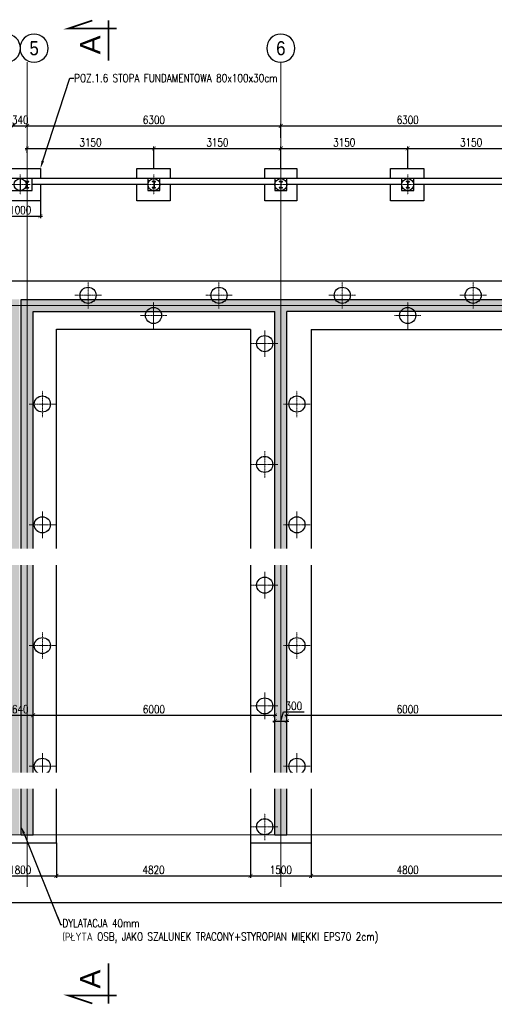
# Model space of a CAD drawing. Header units: millimetres. Extents: x -374129 to 1163271, y -112652 to 695637.
# Tile 155 of 256: x 19057 to 30840, y -4211 to 20247. Entities that reach past the tile are written whole.
import ezdxf
from ezdxf import colors
from ezdxf.entities.mleader import LeaderData, LeaderLine
from ezdxf.enums import TextEntityAlignment as Align
from ezdxf.math import Vec2, Vec3

# ---------------------------------------------------------------- set-up
doc = ezdxf.new("R2010")
doc.units = ezdxf.units.MM
doc.header["$PDMODE"] = 4
doc.linetypes.add('ACAD_ISO04W100', pattern=[30, 24, -3, 0, -3])
doc.linetypes.add('DO', pattern=[0.8, 0.6, -0.1, 0, -0.1])
for name, color, linetype, lineweight in [('--GT_Kolumna 1', 170, 'Continuous', 25), ('--GT_Kolumna 2', 94, 'Continuous', 25), ('013', 8, 'Continuous', 13), ('KRT_koty', 4, 'Continuous', 20), ('KRT_osie', 55, 'ACAD_ISO04W100', 18)]:
    doc.layers.add(name, color=color, linetype=linetype, lineweight=lineweight)
for name, color, linetype in [('KRT_fund', 3, 'Continuous'), ('KRT_kreskowanie', 252, 'Continuous'), ('KRT_opisy', 146, 'Continuous'), ('KRT_osie_budopis', 1, 'Continuous'), ('KRT_sciany', 2, 'Continuous'), ('KRT_stal', 4, 'Continuous'), ('KRT_wymiary', 4, 'Continuous'), ('KRT_wymiary_100', 4, 'Continuous')]:
    doc.layers.add(name, color=color, linetype=linetype)
doc.styles.add('biuro 1', font='arial.ttf')
doc.styles.add('opis_W', font='arial.ttf')
doc.styles.add('WYMIAR', font='romans.shx', dxfattribs={"width": 0.8})
doc.dimstyles.new('KRT_1-100', dxfattribs={"dimscale": 100, "dimtxt": 2, "dimasz": 1, "dimexe": 0.5, "dimexo": 0, "dimgap": 0.5, "dimtad": 1, "dimdec": 1, "dimrnd": 0.1, "dimzin": 9, "dimdsep": 46, "dimtxsty": 'WYMIAR', "dimblk": 'ARCHTICK', "dimcen": 0.09, "dimdle": 0.5, "dimclrd": 1, "dimclre": 252, "dimclrt": 256, "dimadec": 0, "dimazin": 0, "dimtfac": 1, "dimtdec": 1, "dimtmove": 0, "dimatfit": 3, "dimfxl": 1, "dimtolj": 1, "dimtzin": 0, "dimarcsym": 0})

# ---------------------------------------------------------------- blocks, each defined once
blk = doc.blocks.new('*U5')
at = {"color": 0}
for p, q in [((30, 153), (0, 153)), ((30, 7), (0, 7)), ((38, 144), (38, 16)), ((43, 144), (43, 16)), ((52, 153), (82, 153)), ((52, 7), (82, 7))]:
    blk.add_line(p, q, dxfattribs=at)
for points in [[(82, 153), (82, 160), (0, 160), (0, 153)], [(0, 7), (0, 0), (82, 0), (82, 7)]]:
    blk.add_lwpolyline(points, dxfattribs=at)
for centre, start, end in [((30, 144), 0, 90), ((30, 16), 270, 0), ((52, 144), 90, 180), ((52, 16), 180, 270)]:
    blk.add_arc(centre, 9, start, end, dxfattribs=at)
blk = doc.blocks.new('_ArchTick')
at = {"color": 0, "linetype": 'ByBlock', "const_width": 0.15}
blk.add_lwpolyline([(-0.5, -0.5), (0.5, 0.5)], dxfattribs=at)
blk = doc.blocks.new('*D39')
at = {"layer": 'Defpoints', "color": 0, "transparency": 16777216}
for p in [(31840, 17607), (25540, 17312), (31840, 17312)]:
    blk.add_point(p, dxfattribs=at)
at = {"layer": 'KRT_wymiary_100', "color": 252, "lineweight": -2, "transparency": 16777216}
for p, q in [((25540, 17312), (25540, 17657)), ((31840, 17312), (31840, 17657))]:
    blk.add_line(p, q, dxfattribs=at)
at = {"layer": 'KRT_wymiary_100', "color": 1, "lineweight": -2, "transparency": 16777216}
blk.add_line((25490, 17607), (31890, 17607), dxfattribs=at)
at = {"layer": 'KRT_wymiary_100', "color": 1, "lineweight": -2, "transparency": 16777216, "xscale": 100, "yscale": 100, "zscale": 100, "rotation": 180}
blk.add_blockref('_ArchTick', (25540, 17607), dxfattribs=at)
at = {"layer": 'KRT_wymiary_100', "color": 1, "lineweight": -2, "transparency": 16777216, "xscale": 100, "yscale": 100, "zscale": 100}
blk.add_blockref('_ArchTick', (31840, 17607), dxfattribs=at)
at = {"layer": 'KRT_wymiary_100', "transparency": 16777216, "insert": (28690, 17757), "char_height": 200, "attachment_point": 5, "style": 'WYMIAR'}
blk.add_mtext('\\A1;6300', dxfattribs=at)
blk = doc.blocks.new('*D40')
at = {"layer": 'Defpoints', "color": 0, "transparency": 16777216}
for p in [(19240, 16941), (22390, 17047), (22390, 16550)]:
    blk.add_point(p, dxfattribs=at)
at = {"layer": 'KRT_wymiary_100', "color": 1, "lineweight": -2, "transparency": 16777216}
blk.add_line((19190, 17047), (22440, 17047), dxfattribs=at)
at = {"layer": 'KRT_wymiary_100', "color": 252, "lineweight": -2, "transparency": 16777216}
for p, q in [((19240, 16941), (19240, 17097)), ((22390, 16550), (22390, 17097))]:
    blk.add_line(p, q, dxfattribs=at)
at = {"layer": 'KRT_wymiary_100', "color": 1, "lineweight": -2, "transparency": 16777216, "xscale": 100, "yscale": 100, "zscale": 100, "rotation": 180}
blk.add_blockref('_ArchTick', (19240, 17047), dxfattribs=at)
at = {"layer": 'KRT_wymiary_100', "color": 1, "lineweight": -2, "transparency": 16777216, "xscale": 100, "yscale": 100, "zscale": 100}
blk.add_blockref('_ArchTick', (22390, 17047), dxfattribs=at)
at = {"layer": 'KRT_wymiary_100', "transparency": 16777216, "insert": (20815, 17197), "char_height": 200, "attachment_point": 5, "style": 'WYMIAR'}
blk.add_mtext('\\A1;3150', dxfattribs=at)
blk = doc.blocks.new('*D41')
at = {"layer": 'Defpoints', "color": 0, "transparency": 16777216}
for p in [(25540, 17047), (22390, 16550), (25540, 16550)]:
    blk.add_point(p, dxfattribs=at)
at = {"layer": 'KRT_wymiary_100', "color": 1, "lineweight": -2, "transparency": 16777216}
blk.add_line((22340, 17047), (25590, 17047), dxfattribs=at)
at = {"layer": 'KRT_wymiary_100', "color": 252, "lineweight": -2, "transparency": 16777216}
for p, q in [((22390, 16550), (22390, 17097)), ((25540, 16550), (25540, 17097))]:
    blk.add_line(p, q, dxfattribs=at)
at = {"layer": 'KRT_wymiary_100', "color": 1, "lineweight": -2, "transparency": 16777216, "xscale": 100, "yscale": 100, "zscale": 100, "rotation": 180}
blk.add_blockref('_ArchTick', (22390, 17047), dxfattribs=at)
at = {"layer": 'KRT_wymiary_100', "color": 1, "lineweight": -2, "transparency": 16777216, "xscale": 100, "yscale": 100, "zscale": 100}
blk.add_blockref('_ArchTick', (25540, 17047), dxfattribs=at)
at = {"layer": 'KRT_wymiary_100', "transparency": 16777216, "insert": (23965, 17197), "char_height": 200, "attachment_point": 5, "style": 'WYMIAR'}
blk.add_mtext('\\A1;3150', dxfattribs=at)
blk = doc.blocks.new('*D42')
at = {"layer": 'Defpoints', "color": 0, "transparency": 16777216}
for p in [(28690, 17047), (25540, 16550), (28690, 16550)]:
    blk.add_point(p, dxfattribs=at)
at = {"layer": 'KRT_wymiary_100', "color": 1, "lineweight": -2, "transparency": 16777216}
blk.add_line((25490, 17047), (28740, 17047), dxfattribs=at)
at = {"layer": 'KRT_wymiary_100', "color": 252, "lineweight": -2, "transparency": 16777216}
for p, q in [((25540, 16550), (25540, 17097)), ((28690, 16550), (28690, 17097))]:
    blk.add_line(p, q, dxfattribs=at)
at = {"layer": 'KRT_wymiary_100', "color": 1, "lineweight": -2, "transparency": 16777216, "xscale": 100, "yscale": 100, "zscale": 100, "rotation": 180}
blk.add_blockref('_ArchTick', (25540, 17047), dxfattribs=at)
at = {"layer": 'KRT_wymiary_100', "color": 1, "lineweight": -2, "transparency": 16777216, "xscale": 100, "yscale": 100, "zscale": 100}
blk.add_blockref('_ArchTick', (28690, 17047), dxfattribs=at)
at = {"layer": 'KRT_wymiary_100', "transparency": 16777216, "insert": (27115, 17197), "char_height": 200, "attachment_point": 5, "style": 'WYMIAR'}
blk.add_mtext('\\A1;3150', dxfattribs=at)
blk = doc.blocks.new('*D45')
at = {"layer": 'Defpoints', "color": 0, "transparency": 16777216}
for p in [(19240, 17599), (25540, 17608), (25540, 17345)]:
    blk.add_point(p, dxfattribs=at)
at = {"layer": 'KRT_wymiary_100', "color": 252, "lineweight": -2, "transparency": 16777216}
for p, q in [((19240, 17599), (19240, 17658)), ((25540, 17345), (25540, 17658))]:
    blk.add_line(p, q, dxfattribs=at)
at = {"layer": 'KRT_wymiary_100', "color": 1, "lineweight": -2, "transparency": 16777216}
blk.add_line((19190, 17608), (25590, 17608), dxfattribs=at)
at = {"layer": 'KRT_wymiary_100', "color": 1, "lineweight": -2, "transparency": 16777216, "xscale": 100, "yscale": 100, "zscale": 100, "rotation": 180}
blk.add_blockref('_ArchTick', (19240, 17608), dxfattribs=at)
at = {"layer": 'KRT_wymiary_100', "color": 1, "lineweight": -2, "transparency": 16777216, "xscale": 100, "yscale": 100, "zscale": 100}
blk.add_blockref('_ArchTick', (25540, 17608), dxfattribs=at)
at = {"layer": 'KRT_wymiary_100', "transparency": 16777216, "insert": (22390, 17758), "char_height": 200, "attachment_point": 5, "style": 'WYMIAR'}
blk.add_mtext('\\A1;6300', dxfattribs=at)
blk = doc.blocks.new('*D47')
at = {"layer": 'Defpoints', "color": 0, "transparency": 16777216}
for p in [(18570, 15750), (19570, 15750), (19570, 15368)]:
    blk.add_point(p, dxfattribs=at)
at = {"layer": 'KRT_koty', "color": 252, "lineweight": -2, "transparency": 16777216}
for p, q in [((18570, 15750), (18570, 15318)), ((19570, 15750), (19570, 15318))]:
    blk.add_line(p, q, dxfattribs=at)
at = {"layer": 'KRT_koty', "color": 1, "lineweight": -2, "transparency": 16777216}
blk.add_line((18520, 15368), (19620, 15368), dxfattribs=at)
at = {"layer": 'KRT_koty', "color": 1, "lineweight": -2, "transparency": 16777216, "xscale": 100, "yscale": 100, "zscale": 100, "rotation": 180}
blk.add_blockref('_ArchTick', (18570, 15368), dxfattribs=at)
at = {"layer": 'KRT_koty', "color": 1, "lineweight": -2, "transparency": 16777216, "xscale": 100, "yscale": 100, "zscale": 100}
blk.add_blockref('_ArchTick', (19570, 15368), dxfattribs=at)
at = {"layer": 'KRT_koty', "transparency": 16777216, "insert": (19070, 15518), "char_height": 200, "attachment_point": 5, "style": 'WYMIAR'}
blk.add_mtext('\\A1;1000', dxfattribs=at)
blk = doc.blocks.new('*D48')
at = {"layer": 'Defpoints', "color": 0, "transparency": 16777216}
for p in [(18900, 17600), (19240, 17608), (19240, 17599)]:
    blk.add_point(p, dxfattribs=at)
at = {"layer": 'KRT_wymiary_100', "color": 252, "lineweight": -2, "transparency": 16777216}
for p, q in [((18900, 17600), (18900, 17658)), ((19240, 17599), (19240, 17658))]:
    blk.add_line(p, q, dxfattribs=at)
at = {"layer": 'KRT_wymiary_100', "color": 1, "lineweight": -2, "transparency": 16777216}
blk.add_line((18850, 17608), (19290, 17608), dxfattribs=at)
at = {"layer": 'KRT_wymiary_100', "color": 1, "lineweight": -2, "transparency": 16777216, "xscale": 100, "yscale": 100, "zscale": 100, "rotation": 180}
blk.add_blockref('_ArchTick', (18900, 17608), dxfattribs=at)
at = {"layer": 'KRT_wymiary_100', "color": 1, "lineweight": -2, "transparency": 16777216, "xscale": 100, "yscale": 100, "zscale": 100}
blk.add_blockref('_ArchTick', (19240, 17608), dxfattribs=at)
at = {"layer": 'KRT_wymiary_100', "transparency": 16777216, "insert": (19070, 17758), "char_height": 200, "attachment_point": 5, "style": 'WYMIAR'}
blk.add_mtext('\\A1;340', dxfattribs=at)
blk = doc.blocks.new('*D49')
at = {"layer": 'Defpoints', "color": 0, "transparency": 16777216}
for p in [(31840, 17047), (28690, 16550), (31840, 16550)]:
    blk.add_point(p, dxfattribs=at)
at = {"layer": 'KRT_wymiary_100', "color": 1, "lineweight": -2, "transparency": 16777216}
blk.add_line((28640, 17047), (31890, 17047), dxfattribs=at)
at = {"layer": 'KRT_wymiary_100', "color": 252, "lineweight": -2, "transparency": 16777216}
for p, q in [((28690, 16550), (28690, 17097)), ((31840, 16550), (31840, 17097))]:
    blk.add_line(p, q, dxfattribs=at)
at = {"layer": 'KRT_wymiary_100', "color": 1, "lineweight": -2, "transparency": 16777216, "xscale": 100, "yscale": 100, "zscale": 100, "rotation": 180}
blk.add_blockref('_ArchTick', (28690, 17047), dxfattribs=at)
at = {"layer": 'KRT_wymiary_100', "color": 1, "lineweight": -2, "transparency": 16777216, "xscale": 100, "yscale": 100, "zscale": 100}
blk.add_blockref('_ArchTick', (31840, 17047), dxfattribs=at)
at = {"layer": 'KRT_wymiary_100', "transparency": 16777216, "insert": (30265, 17197), "char_height": 200, "attachment_point": 5, "style": 'WYMIAR'}
blk.add_mtext('\\A1;3150', dxfattribs=at)
blk = doc.blocks.new('opis_osi')
at = {"linetype": 'Continuous'}
for start, end in [(90, 180), (0, 90), (180, 270), (270, 0)]:
    blk.add_arc((0, -37.5), 35, start, end, dxfattribs=at)
at = {"color": 0, "linetype": 'Continuous', "style": 'biuro 1', "width": 0.85}
blk.add_attdef('AA', text='', height=35, dxfattribs=at).set_placement((0.1, -37.5), align=Align.MIDDLE_CENTER)
blk = doc.blocks.new('przek')
at = {"const_width": 0.4}
for points in [[(-2, 4), (0, 10), (0, -2)], [(8, 0), (-2, 0)]]:
    blk.add_lwpolyline(points, dxfattribs=at)
at = {"style": 'opis_W'}
blk.add_attdef('A', text='', height=5, dxfattribs=at).set_placement((4.06, 4.56), align=Align.MIDDLE)
blk = doc.blocks.new('*D55')
at = {"layer": 'Defpoints', "color": 0, "transparency": 16777216}
for p in [(19390, 2967), (19390, 2731), (18750, 2609)]:
    blk.add_point(p, dxfattribs=at)
at = {"layer": 'KRT_wymiary', "color": 1, "lineweight": -2, "transparency": 16777216}
blk.add_line((18700, 2967), (19440, 2967), dxfattribs=at)
at = {"layer": 'KRT_wymiary', "color": 252, "lineweight": -2, "transparency": 16777216}
for p, q in [((18750, 2609), (18750, 3017)), ((19390, 2731), (19390, 3017))]:
    blk.add_line(p, q, dxfattribs=at)
at = {"layer": 'KRT_wymiary', "color": 1, "lineweight": -2, "transparency": 16777216, "xscale": 100, "yscale": 100, "zscale": 100, "rotation": 180}
blk.add_blockref('_ArchTick', (18750, 2967), dxfattribs=at)
at = {"layer": 'KRT_wymiary', "color": 1, "lineweight": -2, "transparency": 16777216, "xscale": 100, "yscale": 100, "zscale": 100}
blk.add_blockref('_ArchTick', (19390, 2967), dxfattribs=at)
at = {"layer": 'KRT_wymiary', "transparency": 16777216, "insert": (19070, 3117), "char_height": 200, "attachment_point": 5, "style": 'WYMIAR'}
blk.add_mtext('\\A1;640', dxfattribs=at)
blk = doc.blocks.new('*D56')
at = {"layer": 'Defpoints', "color": 0, "transparency": 16777216}
for p in [(25390, 2967), (19390, 2731), (25390, 2731)]:
    blk.add_point(p, dxfattribs=at)
at = {"layer": 'KRT_wymiary', "color": 1, "lineweight": -2, "transparency": 16777216}
blk.add_line((19340, 2967), (25440, 2967), dxfattribs=at)
at = {"layer": 'KRT_wymiary', "color": 252, "lineweight": -2, "transparency": 16777216}
for p, q in [((19390, 2731), (19390, 3017)), ((25390, 2731), (25390, 3017))]:
    blk.add_line(p, q, dxfattribs=at)
at = {"layer": 'KRT_wymiary', "color": 1, "lineweight": -2, "transparency": 16777216, "xscale": 100, "yscale": 100, "zscale": 100, "rotation": 180}
blk.add_blockref('_ArchTick', (19390, 2967), dxfattribs=at)
at = {"layer": 'KRT_wymiary', "color": 1, "lineweight": -2, "transparency": 16777216, "xscale": 100, "yscale": 100, "zscale": 100}
blk.add_blockref('_ArchTick', (25390, 2967), dxfattribs=at)
at = {"layer": 'KRT_wymiary', "transparency": 16777216, "insert": (22390, 3117), "char_height": 200, "attachment_point": 5, "style": 'WYMIAR'}
blk.add_mtext('\\A1;6000', dxfattribs=at)
blk = doc.blocks.new('*D57')
at = {"layer": 'Defpoints', "color": 0, "transparency": 16777216}
for p in [(25390, 2731), (25690, 2826), (25690, 2826)]:
    blk.add_point(p, dxfattribs=at)
at = {"layer": 'KRT_wymiary', "color": 1, "lineweight": -2, "transparency": 16777216}
for p, q in [((25540, 2826), (25608, 3051)), ((25608, 3051), (26119, 3051)), ((25340, 2826), (25740, 2826))]:
    blk.add_line(p, q, dxfattribs=at)
at = {"layer": 'KRT_wymiary', "color": 252, "lineweight": -2, "transparency": 16777216}
for p, q in [((25390, 2731), (25390, 2876)), ((25690, 2826), (25690, 2876))]:
    blk.add_line(p, q, dxfattribs=at)
at = {"layer": 'KRT_wymiary', "color": 1, "lineweight": -2, "transparency": 16777216, "xscale": 100, "yscale": 100, "zscale": 100, "rotation": 180}
blk.add_blockref('_ArchTick', (25390, 2826), dxfattribs=at)
at = {"layer": 'KRT_wymiary', "color": 1, "lineweight": -2, "transparency": 16777216, "xscale": 100, "yscale": 100, "zscale": 100}
blk.add_blockref('_ArchTick', (25690, 2826), dxfattribs=at)
at = {"layer": 'KRT_wymiary', "transparency": 16777216, "insert": (25863, 3201), "char_height": 200, "attachment_point": 5, "style": 'WYMIAR'}
blk.add_mtext('\\A1;300', dxfattribs=at)
blk = doc.blocks.new('*D58')
at = {"layer": 'Defpoints', "color": 0, "transparency": 16777216}
for p in [(31690, 2967), (25690, 2731), (31690, 2731)]:
    blk.add_point(p, dxfattribs=at)
at = {"layer": 'KRT_wymiary', "color": 1, "lineweight": -2, "transparency": 16777216}
blk.add_line((25640, 2967), (31740, 2967), dxfattribs=at)
at = {"layer": 'KRT_wymiary', "color": 252, "lineweight": -2, "transparency": 16777216}
for p, q in [((25690, 2731), (25690, 3017)), ((31690, 2731), (31690, 3017))]:
    blk.add_line(p, q, dxfattribs=at)
at = {"layer": 'KRT_wymiary', "color": 1, "lineweight": -2, "transparency": 16777216, "xscale": 100, "yscale": 100, "zscale": 100, "rotation": 180}
blk.add_blockref('_ArchTick', (25690, 2967), dxfattribs=at)
at = {"layer": 'KRT_wymiary', "color": 1, "lineweight": -2, "transparency": 16777216, "xscale": 100, "yscale": 100, "zscale": 100}
blk.add_blockref('_ArchTick', (31690, 2967), dxfattribs=at)
at = {"layer": 'KRT_wymiary', "transparency": 16777216, "insert": (28690, 3117), "char_height": 200, "attachment_point": 5, "style": 'WYMIAR'}
blk.add_mtext('\\A1;6000', dxfattribs=at)
blk = doc.blocks.new('*D412')
at = {"layer": 'Defpoints', "color": 0, "transparency": 16777216}
for p in [(18170, -200), (19970, -200), (19970, -1022.424019)]:
    blk.add_point(p, dxfattribs=at)
at = {"layer": 'KRT_wymiary', "color": 252, "lineweight": -2, "transparency": 16777216}
for p, q in [((18170, -200), (18170, -1072.424019)), ((19970, -200), (19970, -1072.424019))]:
    blk.add_line(p, q, dxfattribs=at)
at = {"layer": 'KRT_wymiary', "color": 1, "lineweight": -2, "transparency": 16777216}
blk.add_line((18120, -1022.424019), (20020, -1022.424019), dxfattribs=at)
at = {"layer": 'KRT_wymiary', "color": 1, "lineweight": -2, "transparency": 16777216, "xscale": 100, "yscale": 100, "zscale": 100, "rotation": 180}
blk.add_blockref('_ArchTick', (18170, -1022.424019), dxfattribs=at)
at = {"layer": 'KRT_wymiary', "color": 1, "lineweight": -2, "transparency": 16777216, "xscale": 100, "yscale": 100, "zscale": 100}
blk.add_blockref('_ArchTick', (19970, -1022.424019), dxfattribs=at)
at = {"layer": 'KRT_wymiary', "transparency": 16777216, "insert": (19070, -872.424019), "char_height": 200, "attachment_point": 5, "style": 'WYMIAR'}
blk.add_mtext('\\A1;1800', dxfattribs=at)
blk = doc.blocks.new('*D413')
at = {"layer": 'Defpoints', "color": 0, "transparency": 16777216}
for p in [(19970, -200), (24790, -200), (24790, -1022.424019)]:
    blk.add_point(p, dxfattribs=at)
at = {"layer": 'KRT_wymiary', "color": 252, "lineweight": -2, "transparency": 16777216}
for p, q in [((19970, -200), (19970, -1072.424019)), ((24790, -200), (24790, -1072.424019))]:
    blk.add_line(p, q, dxfattribs=at)
at = {"layer": 'KRT_wymiary', "color": 1, "lineweight": -2, "transparency": 16777216}
blk.add_line((19920, -1022.424019), (24840, -1022.424019), dxfattribs=at)
at = {"layer": 'KRT_wymiary', "color": 1, "lineweight": -2, "transparency": 16777216, "xscale": 100, "yscale": 100, "zscale": 100, "rotation": 180}
blk.add_blockref('_ArchTick', (19970, -1022.424019), dxfattribs=at)
at = {"layer": 'KRT_wymiary', "color": 1, "lineweight": -2, "transparency": 16777216, "xscale": 100, "yscale": 100, "zscale": 100}
blk.add_blockref('_ArchTick', (24790, -1022.424019), dxfattribs=at)
at = {"layer": 'KRT_wymiary', "transparency": 16777216, "insert": (22380, -872.424019), "char_height": 200, "attachment_point": 5, "style": 'WYMIAR'}
blk.add_mtext('\\A1;4820', dxfattribs=at)
blk = doc.blocks.new('*D414')
at = {"layer": 'Defpoints', "color": 0, "transparency": 16777216}
for p in [(24790, -200), (26290, -200), (26290, -1022.424019)]:
    blk.add_point(p, dxfattribs=at)
at = {"layer": 'KRT_wymiary', "color": 252, "lineweight": -2, "transparency": 16777216}
for p, q in [((24790, -200), (24790, -1072.424019)), ((26290, -200), (26290, -1072.424019))]:
    blk.add_line(p, q, dxfattribs=at)
at = {"layer": 'KRT_wymiary', "color": 1, "lineweight": -2, "transparency": 16777216}
blk.add_line((24740, -1022.424019), (26340, -1022.424019), dxfattribs=at)
at = {"layer": 'KRT_wymiary', "color": 1, "lineweight": -2, "transparency": 16777216, "xscale": 100, "yscale": 100, "zscale": 100, "rotation": 180}
blk.add_blockref('_ArchTick', (24790, -1022.424019), dxfattribs=at)
at = {"layer": 'KRT_wymiary', "color": 1, "lineweight": -2, "transparency": 16777216, "xscale": 100, "yscale": 100, "zscale": 100}
blk.add_blockref('_ArchTick', (26290, -1022.424019), dxfattribs=at)
at = {"layer": 'KRT_wymiary', "transparency": 16777216, "insert": (25540, -872.424019), "char_height": 200, "attachment_point": 5, "style": 'WYMIAR'}
blk.add_mtext('\\A1;1500', dxfattribs=at)
blk = doc.blocks.new('*D415')
at = {"layer": 'Defpoints', "color": 0, "transparency": 16777216}
for p in [(26290, -200), (31090, -200), (31090, -1022.424019)]:
    blk.add_point(p, dxfattribs=at)
at = {"layer": 'KRT_wymiary', "color": 252, "lineweight": -2, "transparency": 16777216}
for p, q in [((26290, -200), (26290, -1072.424019)), ((31090, -200), (31090, -1072.424019))]:
    blk.add_line(p, q, dxfattribs=at)
at = {"layer": 'KRT_wymiary', "color": 1, "lineweight": -2, "transparency": 16777216}
blk.add_line((26240, -1022.424019), (31140, -1022.424019), dxfattribs=at)
at = {"layer": 'KRT_wymiary', "color": 1, "lineweight": -2, "transparency": 16777216, "xscale": 100, "yscale": 100, "zscale": 100, "rotation": 180}
blk.add_blockref('_ArchTick', (26290, -1022.424019), dxfattribs=at)
at = {"layer": 'KRT_wymiary', "color": 1, "lineweight": -2, "transparency": 16777216, "xscale": 100, "yscale": 100, "zscale": 100}
blk.add_blockref('_ArchTick', (31090, -1022.424019), dxfattribs=at)
at = {"layer": 'KRT_wymiary', "transparency": 16777216, "insert": (28690, -872.424019), "char_height": 200, "attachment_point": 5, "style": 'WYMIAR'}
blk.add_mtext('\\A1;4800', dxfattribs=at)
blk = doc.blocks.new('*D433')
at = {"layer": 'Defpoints', "color": 0, "transparency": 16777216}
for p in [(-600, -200), (70920, -200), (70920, -1679)]:
    blk.add_point(p, dxfattribs=at)
at = {"layer": 'KRT_wymiary', "color": 252, "lineweight": -2, "transparency": 16777216}
for p, q in [((-600, -200), (-600, -1729)), ((70920, -200), (70920, -1729))]:
    blk.add_line(p, q, dxfattribs=at)
at = {"layer": 'KRT_wymiary', "color": 1, "lineweight": -2, "transparency": 16777216}
blk.add_line((-650, -1679), (70970, -1679), dxfattribs=at)
at = {"layer": 'KRT_wymiary', "color": 1, "lineweight": -2, "transparency": 16777216, "xscale": 100, "yscale": 100, "zscale": 100, "rotation": 180}
blk.add_blockref('_ArchTick', (-600, -1679), dxfattribs=at)
at = {"layer": 'KRT_wymiary', "color": 1, "lineweight": -2, "transparency": 16777216, "xscale": 100, "yscale": 100, "zscale": 100}
blk.add_blockref('_ArchTick', (70920, -1679), dxfattribs=at)
at = {"layer": 'KRT_wymiary', "transparency": 16777216, "insert": (35160, -1529), "char_height": 200, "attachment_point": 5, "style": 'WYMIAR'}
blk.add_mtext('\\A1;71520', dxfattribs=at)

msp = doc.modelspace()

# ---------------------------------------------------------------- hatches: boundary and pattern name
at = {"layer": 'KRT_kreskowanie'}
h = msp.add_hatch(dxfattribs=at)
h.set_pattern_fill('ANSI33', color=256, scale=20, style=0)
h.paths.add_polyline_path([(19050, 13300), (-150, 13300), (-150, 0), (150, 0), (150, 13000), (6150, 13000), (6150, 0), (6450, 0), (6450, 13000), (12450, 13000), (12450, 0), (12750, 0), (12750, 13000), (18750, 13000), (18750, 0), (19050, 0)])
h.paths.add_polyline_path([(38290, 13300), (19090, 13300), (19090, 0), (19390, 0), (19390, 13000), (25390, 13000), (25390, 0), (25690, 0), (25690, 13000), (31690, 13000), (31690, 0), (31990, 0), (31990, 13000), (37990, 13000), (37990, 0), (38290, 0)])
h.paths.add_polyline_path([(57530, 13300), (38330, 13300), (38330, 0), (38630, 0), (38630, 13000), (44630, 13000), (44630, 0), (44930, 0), (44930, 13000), (50930, 13000), (50930, 0), (51230, 0), (51230, 13000), (57230, 13000), (57230, 0), (57530, 0)])
h.paths.add_polyline_path([(70470, 13300), (57570, 13300), (57570, 0), (57870, 0), (57870, 13000), (63870, 13000), (63870, 0), (64170, 0), (64170, 13000), (70170, 13000), (70170, 0), (70470, 0)])

# ---------------------------------------------------------------- linework, layer by layer
at = {"layer": '--GT_Kolumna 1', "ltscale": 20}
for centre in [(20755.2, 13400), (24005.2, 13400), (27065.2, 13400), (30315.2, 13400), (22380.2, 12900), (28690.2, 12900), (25140, 12200), (19620, 10700), (25940, 10700), (25140, 9200), (19620, 7700), (25940, 7700), (25140, 6200), (19620, 4700), (25940, 4700), (25140, 3200), (19620, 1700), (25940, 1700), (25140, 200)]:
    msp.add_circle(centre, 200, dxfattribs=at)
at = {"layer": '--GT_Kolumna 2', "ltscale": 20}
for centre in [(19070, 16150), (22390, 16150), (25540, 16150), (28690, 16150)]:
    msp.add_circle(centre, 150, dxfattribs=at)
at = {"layer": '013', "linetype": 'DO'}
for p, q in [((19070, 15902.5), (19070, 16397.5)), ((22390, 15902.5), (22390, 16397.5)), ((25540, 15902.5), (25540, 16397.5)), ((28690, 15902.5), (28690, 16397.5)), ((19317.5, 16150), (18822.5, 16150)), ((22637.5, 16150), (22142.5, 16150)), ((25787.5, 16150), (25292.5, 16150)), ((28937.5, 16150), (28442.5, 16150)), ((20755.2, 13070), (20755.2, 13730)), ((24005.2, 13070), (24005.2, 13730)), ((27065.2, 13070), (27065.2, 13730)), ((30315.2, 13070), (30315.2, 13730)), ((21085.2, 13400), (20425.2, 13400)), ((22380.2, 12570), (22380.2, 13230)), ((23675.2, 13400), (24335.2, 13400)), ((27395.2, 13400), (26735.2, 13400)), ((28690.2, 12570), (28690.2, 13230)), ((29985.2, 13400), (30645.2, 13400)), ((22710.2, 12900), (22050.2, 12900)), ((29020.2, 12900), (28360.2, 12900)), ((25140, 12530), (25140, 11870)), ((25470, 12200), (24810, 12200)), ((19620, 10370), (19620, 11030)), ((25940, 10370), (25940, 11030)), ((19950, 10700), (19290, 10700)), ((26270, 10700), (25610, 10700)), ((25140, 8870), (25140, 9530)), ((25470, 9200), (24810, 9200)), ((19620, 7370), (19620, 8030)), ((25940, 7370), (25940, 8030)), ((19950, 7700), (19290, 7700)), ((26270, 7700), (25610, 7700)), ((25140, 5870), (25140, 6530)), ((25470, 6200), (24810, 6200)), ((19620, 4370), (19620, 5030)), ((25940, 4370), (25940, 5030)), ((19950, 4700), (19290, 4700)), ((26270, 4700), (25610, 4700)), ((25140, 2870), (25140, 3530)), ((25470, 3200), (24810, 3200)), ((19620, 1370), (19620, 2030)), ((25940, 1370), (25940, 2030)), ((19950, 1700), (19290, 1700)), ((26270, 1700), (25610, 1700)), ((25140, -130), (25140, 530)), ((25470, 200), (24810, 200))]:
    msp.add_line(p, q, dxfattribs=at)
at = {"layer": 'KRT_fund', "color": 2}
for p, q in [((22240, 16300), (19025, 16300)), ((22240, 16150), (19365, 16150)), ((25390, 16300), (22540, 16300)), ((25390, 16150), (22540, 16150)), ((28540, 16305), (25690, 16300)), ((28540, 16155), (25690, 16150)), ((31690, 16300), (28840, 16305)), ((31690, 16150), (28840, 16155))]:
    msp.add_line(p, q, dxfattribs=at)
at = {"layer": 'KRT_fund'}
for p, q in [((70920, 13750), (-600, 13750)), ((19970, -192.46), (19970, 12557.54)), ((24790, 12550), (19970, 12550)), ((24790, 12550), (24790, -200)), ((26290, 12550), (31090, 12550)), ((26290, 12550), (26290, -200)), ((18170, -200), (19970, -200)), ((24790, -200), (26290, -200))]:
    msp.add_line(p, q, dxfattribs=at)
at = {"layer": 'KRT_fund', "color": 2}
for points in [[(18570, 16300), (18570, 16550), (19570, 16550), (19570, 16300)], [(21965, 16300), (21965, 16550), (22790, 16550), (22790, 16300)], [(25140, 16300), (25140, 16550), (25940, 16550), (25940, 16300)], [(28265, 16305), (28265, 16550), (29090, 16550), (29090, 16305)], [(19570, 16150), (19570, 15750), (18570, 15750), (18570, 16150)], [(22790, 16150), (22790, 15750), (21965, 15750), (21965, 16150)], [(22240, 16300), (22240, 16000), (22540, 16000), (22540, 16300), (22240, 16300)], [(25940, 16150), (25940, 15750), (25140, 15750), (25140, 16150)], [(25390, 16300), (25390, 16000), (25690, 16000), (25690, 16300), (25390, 16300)], [(29090, 16155), (29090, 15750), (28265, 15750), (28265, 16155)], [(28540, 16305), (28540, 16005), (28840, 16005), (28840, 16305), (28540, 16305)]]:
    msp.add_lwpolyline(points, dxfattribs=at)
for points in [[(19365, 16000), (19365, 16300), (18775, 16300), (18775, 16000)], [(19365, 16000), (19365, 16300), (19065, 16300), (19065, 16000)]]:
    msp.add_lwpolyline(points, close=True, dxfattribs=at)
at = {"layer": 'KRT_osie', "ltscale": 0.5}
for p, q in [((19240, 19188.64), (19240, -1295)), ((25540, 19188.64), (25540, -1295)), ((-5554.82, 16300), (73659.31, 16300)), ((-5554.82, 13150), (73659.31, 13150)), ((73659.31, 0), (-4623.4, 0))]:
    msp.add_line(p, q, dxfattribs=at)
at = {"layer": 'KRT_sciany'}
for p, q in [((19090, 13300), (38290, 13300)), ((19090, 0), (19090, 13300)), ((19390, 13000), (25390, 13000)), ((19390, 0), (19390, 13000)), ((25390, 0), (25390, 13000)), ((25690, 0), (25690, 13000)), ((31690, 13000), (25690, 13000)), ((19090, 0), (19390, 0)), ((25390, 0), (25690, 0))]:
    msp.add_line(p, q, dxfattribs=at)

# ---------------------------------------------------------------- block references
at = {"layer": 'KRT_opisy'}
ref = msp.add_blockref('przek', (21261.2, 20026.67), dxfattribs=dict(at, xscale=-100, yscale=100, zscale=50, rotation=90))
ref.add_attrib('A', 'A', dxfattribs={"layer": '0', "height": 500, "rotation": 90, "style": 'opis_W'}).set_placement((20805.68, 19620.51), align=Align.MIDDLE)
at = {"layer": 'KRT_opisy', "xscale": 100, "yscale": 100, "zscale": 50, "rotation": 90}
msp.add_blockref('przek', (21261.2, -3991.35), dxfattribs=at).add_auto_attribs({'A': 'A'})
at = {"layer": 'KRT_osie_budopis', "color": 3, "xscale": 10, "yscale": 10, "zscale": 10}
for p, values in [((18725, 19913.64), {'AA': '4'}), ((19415, 19913.64), {'AA': '5'}), ((25540, 19913.64), {'AA': '6'})]:
    msp.add_blockref('opis_osi', p, dxfattribs=at).add_auto_attribs(values)
at = {"layer": 'KRT_stal', "color": 7}
for p in [(19199, 16070), (22349, 16070), (25499, 16070), (28649, 16070)]:
    msp.add_blockref('*U5', p, dxfattribs=at)

# ---------------------------------------------------------------- dimensions: what is measured, and where the dimension line sits
at = {"layer": 'KRT_koty'}
dim = msp.add_linear_dim(base=(19570, 15367.97), p1=(18570, 15750), p2=(19570, 15750), dimstyle='KRT_1-100', dxfattribs=at)
dim.commit()
dim.dimension.update_dxf_attribs({"geometry": '*D47', "text_midpoint": (19070, 15517.97)})
at = {"layer": 'KRT_wymiary'}
for base, p1, p2, picture, middle in [((19390, 2966.79), (18750, 2609.12), (19390, 2731.02), '*D55', (19070, 3116.79)), ((25390, 2966.79), (19390, 2731.02), (25390, 2731.02), '*D56', (22390, 3116.79)), ((25690, 2826.04), (25390, 2731.02), (25690, 2826.04), '*D57', (25657.5, 3201.04)), ((31690, 2966.79), (25690, 2731.02), (31690, 2731.02), '*D58', (28690, 3116.79))]:
    dim = msp.add_linear_dim(base=base, p1=p1, p2=p2, dimstyle='KRT_1-100', override={"dimtmove": 1}, dxfattribs=at)
    dim.commit()
    dim.dimension.update_dxf_attribs({"geometry": picture, "text_midpoint": middle})
at = {"layer": 'KRT_wymiary_100'}
dim = msp.add_linear_dim(base=(19240, 17607.98), p1=(18900, 17600.26), p2=(19240, 17599.49), dimstyle='KRT_1-100', override={"dimtmove": 1}, dxfattribs=at)
dim.commit()
dim.dimension.update_dxf_attribs({"geometry": '*D48', "text_midpoint": (19070, 17607.98), "dimtype": 160})
for base, p1, p2, picture, middle in [((25540, 17607.98), (19240, 17599.49), (25540, 17345.2), '*D45', (22390, 17757.98)), ((31840, 17606.91), (25540, 17311.6), (31840, 17311.6), '*D39', (28690, 17756.91)), ((22390, 17047.08), (19240, 16940.95), (22390, 16550), '*D40', (20815, 17197.08)), ((25540, 17047.08), (22390, 16550), (25540, 16550), '*D41', (23965, 17197.08)), ((28690, 17047.08), (25540, 16550), (28690, 16550), '*D42', (27115, 17197.08)), ((31840, 17047.08), (28690, 16550), (31840, 16550), '*D49', (30265, 17197.08))]:
    dim = msp.add_linear_dim(base=base, p1=p1, p2=p2, dimstyle='KRT_1-100', override={"dimtmove": 1}, dxfattribs=at)
    dim.commit()
    dim.dimension.update_dxf_attribs({"geometry": picture, "text_midpoint": middle})

# ---------------------------------------------------------------- leaders
at = {"layer": 'KRT_opisy', "color": 1}
ml = msp.add_multileader_mtext('Standard', dxfattribs=at)
ml.set_content('\\C54;POZ.1.6 STOPA FUNDAMENTOWA 80x100x30cm', style='WYMIAR')
ml.set_leader_properties()
ml.build(insert=Vec2(0, 0))
ml.multileader.update_dxf_attribs({"text_right_attachment_type": 6, "dogleg_length": 0.36, "arrow_head_size": 200, "scale": 100})
ctx = ml.context
ctx.base_point, ctx.scale, ctx.char_height, ctx.arrow_head_size, ctx.landing_gap_size, ctx.plane_origin = Vec3(20401.7, 18795.69), 100, 200, 200, 9, Vec3(-10759.14, -60032.57)
ctx.right_attachment = 6
notes = []
notes.append((ctx, [(0, (1, 1, 0), (20302.14, 18795.69), (1, 0), 99.56, [(0, [(19570, 16550)], 0, [])])]))
ctx.mtext.insert, ctx.mtext.width, ctx.mtext.defined_height, ctx.mtext.flow_direction = Vec3(20410.7, 18895.69), 4245.4727, 1400.46, 5
for ctx, leaders in notes:
    for number, flags, end, landing, length, lines in leaders:
        leader = LeaderData()
        leader.index, (leader.has_last_leader_line, leader.has_dogleg_vector, leader.attachment_direction) = number, flags
        leader.last_leader_point, leader.dogleg_vector, leader.dogleg_length = Vec3(end), Vec3(landing), length
        for number, points, colour, breaks in lines:
            line = LeaderLine()
            line.index, line.vertices, line.color, line.breaks = number, Vec3.list(points), colors.encode_raw_color(colour), breaks
            leader.lines.append(line)
        ctx.leaders.append(leader)

# ---------------------------------------------------------------- next in the draw order: leaders
ml = msp.add_multileader_mtext('Standard', dxfattribs=at)
ml.set_content('\\C54;PALE WEDŁUG OSOBNEGO OPRACOWANIA', style='WYMIAR')
ml.set_leader_properties()
ml.build(insert=Vec2(0, 0))
ml.multileader.update_dxf_attribs({"text_right_attachment_type": 6, "dogleg_length": 0.36, "arrow_head_size": 200, "scale": 100})
ctx = ml.context
ctx.base_point, ctx.scale, ctx.char_height, ctx.arrow_head_size, ctx.landing_gap_size, ctx.plane_origin = Vec3(7950.81, 6905.14), 100, 200, 200, 9, Vec3(-28098.1, -74928.92)
ctx.right_attachment = 6
notes = []
notes.append((ctx, [(0, (1, 1, 0), (7914.81, 6905.14), (1, 0), 36, [(1, [(6954.91, 7730.15)], 0, [])])]))
ctx.mtext.insert, ctx.mtext.width, ctx.mtext.defined_height, ctx.mtext.flow_direction = Vec3(7959.81, 7005.14), 3198.2892, 1534.23, 5
ctx.mtext.has_bg_fill, ctx.mtext.bg_color, ctx.mtext.bg_scale_factor, ctx.mtext.bg_transparency, ctx.mtext.use_window_bg_color = 1, -1027028792, 1.5, 0, 1
ml = msp.add_multileader_mtext('Standard', dxfattribs=at)
ml.set_content('\\C54;PALE WEDŁUG OSOBNEGO OPRACOWANIA', style='WYMIAR')
ml.set_leader_properties()
ml.build(insert=Vec2(0, 0))
ml.multileader.update_dxf_attribs({"text_right_attachment_type": 6, "dogleg_length": 0.36, "arrow_head_size": 200, "scale": 100})
ctx = ml.context
ctx.base_point, ctx.scale, ctx.char_height, ctx.arrow_head_size, ctx.landing_gap_size, ctx.plane_origin = Vec3(1468.32, 1343.41), 100, 200, 200, 9, Vec3(-34022.65, -79682.41)
ctx.right_attachment = 6
notes.append((ctx, [(0, (1, 1, 0), (1432.32, 1343.41), (1, 0), 36, [(1, [(450, 1824.8)], 0, [])])]))
ctx.mtext.insert, ctx.mtext.width, ctx.mtext.defined_height, ctx.mtext.flow_direction = Vec3(1477.32, 1443.41), 3198.2892, 1534.23, 5
ctx.mtext.has_bg_fill, ctx.mtext.bg_color, ctx.mtext.bg_scale_factor, ctx.mtext.bg_transparency, ctx.mtext.use_window_bg_color = 1, -1027028792, 1.5, 0, 1
ml = msp.add_multileader_mtext('Standard', dxfattribs=at)
ml.set_content('\\C54;DYLATACJA 40mm\\P(PŁYTA OSB, JAKO SZALUNEK TRACONY+STYROPIAN MIĘKKI EPS70 2cm)', style='WYMIAR')
ml.set_leader_properties()
ml.build(insert=Vec2(0, 0))
ml.multileader.update_dxf_attribs({"text_right_attachment_type": 6, "dogleg_length": 0.36, "arrow_head_size": 200, "scale": 100})
ctx = ml.context
ctx.base_point, ctx.scale, ctx.char_height, ctx.arrow_head_size, ctx.landing_gap_size, ctx.plane_origin = Vec3(20108.93, -2230.41), 100, 200, 200, 9, Vec3(-5025.04, -93068.38)
ctx.right_attachment = 6
notes.append((ctx, [(0, (1, 1, 0), (20072.93, -2230.41), (1, 0), 36, [(1, [(19090, 212.42)], 0, [])])]))
ctx.mtext.insert, ctx.mtext.width, ctx.mtext.defined_height, ctx.mtext.flow_direction = Vec3(20117.93, -2097.08), 5404.4202, 1534.23, 5
ctx.mtext.has_bg_fill, ctx.mtext.bg_color, ctx.mtext.bg_scale_factor, ctx.mtext.bg_transparency, ctx.mtext.use_window_bg_color = 1, -1027028792, 1.5, 0, 1
for ctx, leaders in notes:
    for number, flags, end, landing, length, lines in leaders:
        leader = LeaderData()
        leader.index, (leader.has_last_leader_line, leader.has_dogleg_vector, leader.attachment_direction) = number, flags
        leader.last_leader_point, leader.dogleg_vector, leader.dogleg_length = Vec3(end), Vec3(landing), length
        for number, points, colour, breaks in lines:
            line = LeaderLine()
            line.index, line.vertices, line.color, line.breaks = number, Vec3.list(points), colors.encode_raw_color(colour), breaks
            leader.lines.append(line)
        ctx.leaders.append(leader)

# ---------------------------------------------------------------- next in the draw order: dimensions: what is measured, and where the dimension line sits
at = {"layer": 'KRT_wymiary'}
dim = msp.add_linear_dim(base=(70920, -1678.96), p1=(-600, -200), p2=(70920, -200), dimstyle='KRT_1-100', dxfattribs=at)
dim.commit()
dim.dimension.update_dxf_attribs({"geometry": '*D433', "text_midpoint": (35160, -1528.96)})
for base, p1, p2, picture, middle in [((19970, -1022.42), (18170, -200), (19970, -200), '*D412', (19070, -872.42)), ((24790, -1022.42), (19970, -200), (24790, -200), '*D413', (22380, -872.42)), ((26290, -1022.42), (24790, -200), (26290, -200), '*D414', (25540, -872.42)), ((31090, -1022.42), (26290, -200), (31090, -200), '*D415', (28690, -872.42))]:
    dim = msp.add_linear_dim(base=base, p1=p1, p2=p2, dimstyle='KRT_1-100', override={"dimtmove": 1}, dxfattribs=at)
    dim.commit()
    dim.dimension.update_dxf_attribs({"geometry": picture, "text_midpoint": middle})

doc.saveas('drawing.dxf')
